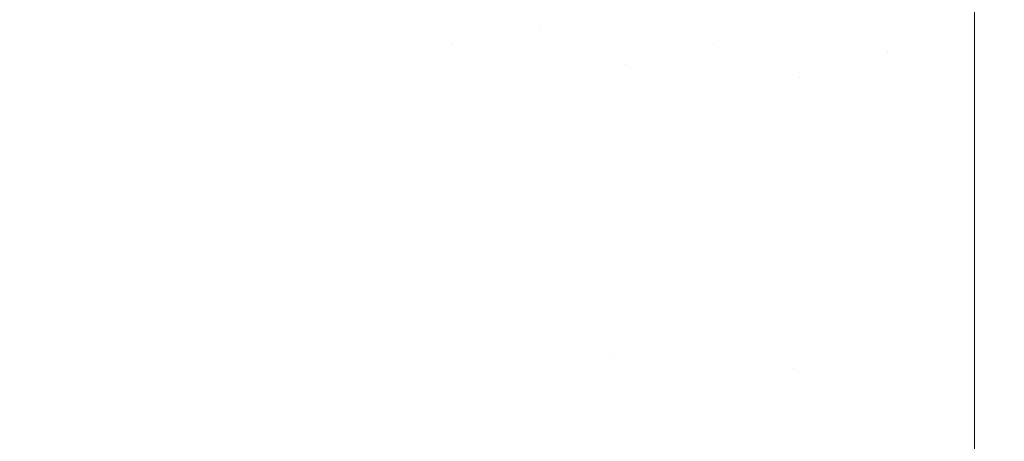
# Model space of a CAD drawing. Header units: centimetres. Extents: x -17.1 to 18.2, y 4.2 to 6.
# Tile 99 of 256: x -5.1241 to -5.0983, y 4.4701 to 4.4811. Entities that reach past the tile are written whole.
import ezdxf

# ---------------------------------------------------------------- set-up
doc = ezdxf.new("R2010")
doc.units = ezdxf.units.CM
doc.header["$LTSCALE"] = 2.54
doc.layers.add('Lucido design-1', color=7, linetype='Continuous')

# ---------------------------------------------------------------- blocks, each defined once
blk = doc.blocks.new('Gruppo-3-1')
at = {"color": 7, "linetype": 'Continuous', "lineweight": 9}
blk.add_3dface([(-17.020308, 5.900212, -2276.22217), (-17.020308, 4.300212, -2276.22217), (18.147234, 4.300212, -2276.22217), (18.147234, 5.900212, -2276.22217)], dxfattribs=at)
for points, invisible_edges in [([(-5.126476, 4.481758, -2276.985154), (-5.126378, 4.482538, -2276.984163), (-5.121894, 4.481365, -2276.984163), (-5.121975, 4.480582, -2276.985154)], 15), ([(-5.110473, 4.480882, -2276.98217), (-5.112738, 4.481177, -2276.98217), (-5.112647, 4.482636, -2276.980164), (-5.110398, 4.482344, -2276.980164)], 15), ([(-5.110398, 4.482344, -2276.980164), (-5.108145, 4.482104, -2276.980164), (-5.108205, 4.480641, -2276.98217), (-5.110473, 4.480882, -2276.98217)], 15), ([(-5.117312, 4.481171, -2276.983168), (-5.117376, 4.480402, -2276.984163), (-5.121894, 4.481365, -2276.984163), (-5.121814, 4.482132, -2276.983168)], 15), ([(-5.105934, 4.480454, -2276.98217), (-5.108205, 4.480641, -2276.98217), (-5.108145, 4.482104, -2276.980164), (-5.105888, 4.481918, -2276.980164)], 15), ([(-5.105888, 4.481918, -2276.980164), (-5.10363, 4.481784, -2276.980164), (-5.10366, 4.480319, -2276.98217), (-5.105934, 4.480454, -2276.98217)], 15), ([(-5.101369, 4.481704, -2276.980164), (-5.099108, 4.482127, -2276.979528), (-5.099108, 4.480198, -2276.982159), (-5.101384, 4.480239, -2276.98217)], 13), ([(-5.099108, 4.480198, -2276.982159), (-5.099108, 4.482127, -2276.979528), (6.226033, 4.482127, -2276.979528), (6.226033, 4.480934, -2276.981154)], 10), ([(-5.121975, 4.480582, -2276.985154), (-5.122059, 4.479781, -2276.986141), (-5.126575, 4.480962, -2276.986141), (-5.126476, 4.481758, -2276.985154)], 15), ([(-5.101384, 4.480239, -2276.98217), (-5.10366, 4.480319, -2276.98217), (-5.10363, 4.481784, -2276.980164), (-5.101369, 4.481704, -2276.980164)], 15), ([(-5.112785, 4.480421, -2276.983168), (-5.117312, 4.481171, -2276.983168), (-5.114997, 4.481524, -2276.98217)], 11), ([(-5.114997, 4.481524, -2276.98217), (-5.112738, 4.481177, -2276.98217), (-5.112785, 4.480421, -2276.983168)], 11), ([(-5.121975, 4.480582, -2276.985154), (-5.121894, 4.481365, -2276.984163), (-5.117376, 4.480402, -2276.984163), (-5.117442, 4.479614, -2276.985154)], 15), ([(-5.112785, 4.480421, -2276.983168), (-5.112833, 4.479649, -2276.984163), (-5.117376, 4.480402, -2276.984163), (-5.117312, 4.481171, -2276.983168)], 15), ([(-5.112785, 4.480421, -2276.983168), (-5.112738, 4.481177, -2276.98217), (-5.110473, 4.480882, -2276.98217)], 11), ([(-5.126677, 4.480148, -2276.987123), (-5.126575, 4.480962, -2276.986141), (-5.122059, 4.479781, -2276.986141), (-5.122144, 4.478963, -2276.987123)], 15), ([(-5.108237, 4.479884, -2276.983168), (-5.112785, 4.480421, -2276.983168), (-5.110473, 4.480882, -2276.98217)], 11), ([(-5.110473, 4.480882, -2276.98217), (-5.108205, 4.480641, -2276.98217), (-5.108237, 4.479884, -2276.983168)], 11), ([(-5.099108, 4.479547, -2276.983046), (-5.099108, 4.480198, -2276.982159), (6.226033, 4.480934, -2276.981154), (6.226033, 4.480198, -2276.982159)], 10), ([(-5.108237, 4.479884, -2276.983168), (-5.108205, 4.480641, -2276.98217), (-5.105934, 4.480454, -2276.98217)], 11), ([(-5.117442, 4.479614, -2276.985154), (-5.117509, 4.47881, -2276.986141), (-5.122059, 4.479781, -2276.986141), (-5.121975, 4.480582, -2276.985154)], 15), ([(-5.117442, 4.479614, -2276.985154), (-5.117376, 4.480402, -2276.984163), (-5.112833, 4.479649, -2276.984163), (-5.112882, 4.478859, -2276.985154)], 15), ([(-5.108237, 4.479884, -2276.983168), (-5.108269, 4.47911, -2276.984163), (-5.112833, 4.479649, -2276.984163), (-5.112785, 4.480421, -2276.983168)], 15), ([(-5.103676, 4.479561, -2276.983168), (-5.108237, 4.479884, -2276.983168), (-5.105934, 4.480454, -2276.98217)], 11), ([(-5.105934, 4.480454, -2276.98217), (-5.10366, 4.480319, -2276.98217), (-5.103676, 4.479561, -2276.983168)], 11), ([(-5.122144, 4.478963, -2276.987123), (-5.122231, 4.478127, -2276.988101), (-5.126782, 4.479317, -2276.988101), (-5.126677, 4.480148, -2276.987123)], 15), ([(-5.103676, 4.479561, -2276.983168), (-5.10366, 4.480319, -2276.98217), (-5.101384, 4.480239, -2276.98217)], 11), ([(-5.103676, 4.479561, -2276.983168), (-5.101384, 4.480239, -2276.98217), (-5.099108, 4.480198, -2276.982159), (-5.099108, 4.479547, -2276.983046)], 11), ([(6.226033, 4.480198, -2276.982159), (6.226033, 4.479547, -2276.983046), (-5.099108, 4.479547, -2276.983046)], 10), ([(-5.103676, 4.479561, -2276.983168), (-5.103692, 4.478786, -2276.984163), (-5.108269, 4.47911, -2276.984163), (-5.108237, 4.479884, -2276.983168)], 15), ([(-5.122144, 4.478963, -2276.987123), (-5.122059, 4.479781, -2276.986141), (-5.117509, 4.47881, -2276.986141), (-5.117577, 4.477988, -2276.987123)], 15), ([(-5.112882, 4.478859, -2276.985154), (-5.112932, 4.478052, -2276.986141), (-5.117509, 4.47881, -2276.986141), (-5.117442, 4.479614, -2276.985154)], 15), ([(-5.112882, 4.478859, -2276.985154), (-5.112833, 4.479649, -2276.984163), (-5.108269, 4.47911, -2276.984163), (-5.108302, 4.478318, -2276.985154)], 15), ([(-5.099108, 4.479451, -2276.983166), (-5.099108, 4.478661, -2276.98415), (-5.103692, 4.478786, -2276.984163), (-5.103676, 4.479561, -2276.983168)], 14), ([(-5.099108, 4.479547, -2276.983046), (-5.099108, 4.479451, -2276.983166), (-5.103676, 4.479561, -2276.983168)], 10), ([(6.226033, 4.479547, -2276.983046), (-5.099108, 4.478661, -2276.98415), (-5.099108, 4.479451, -2276.983166)], 9), ([(-5.099108, 4.477867, -2276.98514), (-5.099108, 4.478661, -2276.98415), (6.226033, 4.479547, -2276.983046), (6.226033, 4.476816, -2276.986449)], 10), ([(-5.099108, 4.479451, -2276.983166), (-5.099108, 4.479547, -2276.983046), (6.226033, 4.479547, -2276.983046)], 10), ([(-5.126888, 4.478468, -2276.989073), (-5.126782, 4.479317, -2276.988101), (-5.122231, 4.478127, -2276.988101), (-5.12232, 4.477274, -2276.989073)], 15), ([(-5.108302, 4.478318, -2276.985154), (-5.108269, 4.47911, -2276.984163), (-5.103692, 4.478786, -2276.984163), (-5.103708, 4.477993, -2276.985154)], 15), ([(-5.117577, 4.477988, -2276.987123), (-5.117647, 4.477149, -2276.988101), (-5.122231, 4.478127, -2276.988101), (-5.122144, 4.478963, -2276.987123)], 15), ([(-5.117577, 4.477988, -2276.987123), (-5.117509, 4.47881, -2276.986141), (-5.112932, 4.478052, -2276.986141), (-5.112983, 4.477227, -2276.987123)], 15), ([(-5.108302, 4.478318, -2276.985154), (-5.108335, 4.477509, -2276.986141), (-5.112932, 4.478052, -2276.986141), (-5.112882, 4.478859, -2276.985154)], 15), ([(-5.103708, 4.477993, -2276.985154), (-5.103692, 4.478786, -2276.984163), (-5.099108, 4.478661, -2276.98415), (-5.099108, 4.477867, -2276.98514)], 11), ([(-5.12232, 4.477274, -2276.989073), (-5.12241, 4.476403, -2276.990039), (-5.126996, 4.477602, -2276.990039), (-5.126888, 4.478468, -2276.989073)], 15), ([(-5.103708, 4.477993, -2276.985154), (-5.103725, 4.477182, -2276.986141), (-5.108335, 4.477509, -2276.986141), (-5.108302, 4.478318, -2276.985154)], 15), ([(-5.12232, 4.477274, -2276.989073), (-5.122231, 4.478127, -2276.988101), (-5.117647, 4.477149, -2276.988101), (-5.117718, 4.476292, -2276.989073)], 15), ([(-5.112983, 4.477227, -2276.987123), (-5.112932, 4.478052, -2276.986141), (-5.108335, 4.477509, -2276.986141), (-5.108369, 4.476682, -2276.987123)], 15), ([(-5.112983, 4.477227, -2276.987123), (-5.113036, 4.476385, -2276.988101), (-5.117647, 4.477149, -2276.988101), (-5.117577, 4.477988, -2276.987123)], 15), ([(-5.099108, 4.477867, -2276.98514), (-5.099108, 4.476816, -2276.986449), (-5.103725, 4.477182, -2276.986141), (-5.103708, 4.477993, -2276.985154)], 14), ([(6.226033, 4.476816, -2276.986449), (-5.099108, 4.476816, -2276.986449), (-5.099108, 4.477867, -2276.98514)], 9), ([(-5.127107, 4.476719, -2276.990999), (-5.126996, 4.477602, -2276.990039), (-5.12241, 4.476403, -2276.990039), (-5.122503, 4.475515, -2276.990999)], 15), ([(-5.117718, 4.476292, -2276.989073), (-5.117791, 4.475418, -2276.990039), (-5.12241, 4.476403, -2276.990039), (-5.12232, 4.477274, -2276.989073)], 15), ([(-5.108369, 4.476682, -2276.987123), (-5.108335, 4.477509, -2276.986141), (-5.103725, 4.477182, -2276.986141), (-5.103742, 4.476355, -2276.987123)], 15), ([(-5.117718, 4.476292, -2276.989073), (-5.117647, 4.477149, -2276.988101), (-5.113036, 4.476385, -2276.988101), (-5.113089, 4.475525, -2276.989073)], 15), ([(-5.108369, 4.476682, -2276.987123), (-5.108404, 4.475838, -2276.988101), (-5.113036, 4.476385, -2276.988101), (-5.112983, 4.477227, -2276.987123)], 15), ([(-5.103742, 4.476355, -2276.987123), (-5.103725, 4.477182, -2276.986141), (-5.099108, 4.476816, -2276.986449)], 11), ([(-5.099108, 4.476816, -2276.986449), (-5.099108, 4.475381, -2276.988085), (-5.103759, 4.475509, -2276.988101), (-5.103742, 4.476355, -2276.987123)], 14), ([(6.226033, 4.476816, -2276.986449), (6.226033, 4.47394, -2276.989729), (-5.099108, 4.47394, -2276.989729), (-5.099108, 4.475381, -2276.988085)], 10), ([(-5.099108, 4.475381, -2276.988085), (-5.099108, 4.476816, -2276.986449), (6.226033, 4.476816, -2276.986449)], 10), ([(-5.122503, 4.475515, -2276.990999), (-5.122597, 4.47461, -2276.991952), (-5.12722, 4.475818, -2276.991952), (-5.127107, 4.476719, -2276.990999)], 15), ([(-5.103742, 4.476355, -2276.987123), (-5.103759, 4.475509, -2276.988101), (-5.108404, 4.475838, -2276.988101), (-5.108369, 4.476682, -2276.987123)], 15), ([(-5.122503, 4.475515, -2276.990999), (-5.12241, 4.476403, -2276.990039), (-5.117791, 4.475418, -2276.990039), (-5.117865, 4.474526, -2276.990999)], 15), ([(-5.113089, 4.475525, -2276.989073), (-5.113144, 4.474648, -2276.990039), (-5.117791, 4.475418, -2276.990039), (-5.117718, 4.476292, -2276.989073)], 15), ([(-5.113089, 4.475525, -2276.989073), (-5.113036, 4.476385, -2276.988101), (-5.108404, 4.475838, -2276.988101), (-5.10844, 4.474976, -2276.989073)], 15), ([(-5.127335, 4.4749, -2276.992899), (-5.12722, 4.475818, -2276.991952), (-5.122597, 4.47461, -2276.991952), (-5.122693, 4.473687, -2276.992899)], 15), ([(-5.10844, 4.474976, -2276.989073), (-5.108404, 4.475838, -2276.988101), (-5.103759, 4.475509, -2276.988101), (-5.103777, 4.474646, -2276.989073)], 15), ([(-5.117865, 4.474526, -2276.990999), (-5.11794, 4.473616, -2276.991952), (-5.122597, 4.47461, -2276.991952), (-5.122503, 4.475515, -2276.990999)], 15), ([(-5.10844, 4.474976, -2276.989073), (-5.108476, 4.474097, -2276.990039), (-5.113144, 4.474648, -2276.990039), (-5.113089, 4.475525, -2276.989073)], 15), ([(-5.103777, 4.474646, -2276.989073), (-5.103759, 4.475509, -2276.988101), (-5.099108, 4.475381, -2276.988085), (-5.099108, 4.47394, -2276.989729)], 11), ([(-5.117865, 4.474526, -2276.990999), (-5.117791, 4.475418, -2276.990039), (-5.113144, 4.474648, -2276.990039), (-5.113199, 4.473753, -2276.990999)], 15), ([(-5.103777, 4.474646, -2276.989073), (-5.103796, 4.473765, -2276.990039), (-5.108476, 4.474097, -2276.990039), (-5.10844, 4.474976, -2276.989073)], 15), ([(-5.122693, 4.473687, -2276.992899), (-5.122791, 4.472746, -2276.993838), (-5.127452, 4.473964, -2276.993838), (-5.127335, 4.4749, -2276.992899)], 15), ([(-5.122693, 4.473687, -2276.992899), (-5.122597, 4.47461, -2276.991952), (-5.11794, 4.473616, -2276.991952), (-5.118017, 4.472689, -2276.992899)], 15), ([(-5.113199, 4.473753, -2276.990999), (-5.113256, 4.47284, -2276.991952), (-5.11794, 4.473616, -2276.991952), (-5.117865, 4.474526, -2276.990999)], 15), ([(-5.113199, 4.473753, -2276.990999), (-5.113144, 4.474648, -2276.990039), (-5.108476, 4.474097, -2276.990039), (-5.108514, 4.473199, -2276.990999)], 15), ([(-5.099108, 4.47394, -2276.989729), (-5.099108, 4.473649, -2276.990033), (-5.103796, 4.473765, -2276.990039), (-5.103777, 4.474646, -2276.989073)], 14), ([(-5.122992, 4.470812, -2276.995693), (-5.127693, 4.472041, -2276.995693), (-5.127452, 4.473964, -2276.993838), (-5.122791, 4.472746, -2276.993838)], 15), ([(-5.108514, 4.473199, -2276.990999), (-5.108476, 4.474097, -2276.990039), (-5.103796, 4.473765, -2276.990039), (-5.103814, 4.472867, -2276.990999)], 15), ([(-5.099108, 4.473649, -2276.990033), (-5.099108, 4.47394, -2276.989729), (6.226033, 4.47394, -2276.989729), (6.226033, 4.473649, -2276.990033)], 10), ([(-5.118017, 4.472689, -2276.992899), (-5.118096, 4.471744, -2276.993838), (-5.122791, 4.472746, -2276.993838), (-5.122693, 4.473687, -2276.992899)], 15), ([(-5.108514, 4.473199, -2276.990999), (-5.108552, 4.472285, -2276.991952), (-5.113256, 4.47284, -2276.991952), (-5.113199, 4.473753, -2276.990999)], 15), ([(-5.103814, 4.472867, -2276.990999), (-5.103796, 4.473765, -2276.990039), (-5.099108, 4.473649, -2276.990033)], 11), ([(-5.118017, 4.472689, -2276.992899), (-5.11794, 4.473616, -2276.991952), (-5.113256, 4.47284, -2276.991952), (-5.113314, 4.47191, -2276.992899)], 15), ([(-5.099108, 4.473649, -2276.990033), (-5.099108, 4.471825, -2276.991939), (-5.103833, 4.47195, -2276.991952), (-5.103814, 4.472867, -2276.990999)], 14), ([(-5.099108, 4.471825, -2276.991939), (-5.099108, 4.473649, -2276.990033), (6.226033, 4.473649, -2276.990033), (6.226033, 4.471825, -2276.991939)], 10), ([(-5.103814, 4.472867, -2276.990999), (-5.103833, 4.47195, -2276.991952), (-5.108552, 4.472285, -2276.991952), (-5.108514, 4.473199, -2276.990999)], 15), ([(-5.122791, 4.472746, -2276.993838), (-5.118096, 4.471744, -2276.993838), (-5.118257, 4.469801, -2276.995693), (-5.122992, 4.470812, -2276.995693)], 15), ([(-5.113314, 4.47191, -2276.992899), (-5.113373, 4.470962, -2276.993838), (-5.118096, 4.471744, -2276.993838), (-5.118017, 4.472689, -2276.992899)], 15), ([(-5.113314, 4.47191, -2276.992899), (-5.113256, 4.47284, -2276.991952), (-5.108552, 4.472285, -2276.991952)], 11), ([(-5.108552, 4.472285, -2276.991952), (-5.10863, 4.470401, -2276.993838), (-5.113373, 4.470962, -2276.993838), (-5.113314, 4.47191, -2276.992899)], 15), ([(-5.103872, 4.470065, -2276.993838), (-5.10863, 4.470401, -2276.993838), (-5.108552, 4.472285, -2276.991952), (-5.103833, 4.47195, -2276.991952)], 15), ([(-5.123201, 4.468808, -2276.997512), (-5.127943, 4.470047, -2276.997512), (-5.127693, 4.472041, -2276.995693), (-5.122992, 4.470812, -2276.995693)], 15), ([(-5.099108, 4.470923, -2276.992881), (-5.103872, 4.470065, -2276.993838), (-5.103833, 4.47195, -2276.991952)], 11), ([(-5.103833, 4.47195, -2276.991952), (-5.099108, 4.471825, -2276.991939), (-5.099108, 4.470923, -2276.992881)], 9), ([(-5.113494, 4.469013, -2276.995693), (-5.118257, 4.469801, -2276.995693), (-5.118096, 4.471744, -2276.993838), (-5.113373, 4.470962, -2276.993838)], 15), ([(6.226033, 4.471825, -2276.991939), (6.226033, 4.470923, -2276.992881), (-5.099108, 4.470923, -2276.992881), (-5.099108, 4.471825, -2276.991939)], 10), ([(-5.113373, 4.470962, -2276.993838), (-5.10863, 4.470401, -2276.993838), (-5.108711, 4.468447, -2276.995693), (-5.113494, 4.469013, -2276.995693)], 15), ([(-5.103872, 4.470065, -2276.993838), (-5.099108, 4.470923, -2276.992881), (-5.099108, 4.467771, -2276.995898), (-5.103913, 4.468108, -2276.995693)], 13), ([(-5.099108, 4.470923, -2276.992881), (6.226033, 4.470923, -2276.992881), (6.226033, 4.467771, -2276.995898), (-5.099108, 4.467771, -2276.995898)], 5), ([(-5.122992, 4.470812, -2276.995693), (-5.118257, 4.469801, -2276.995693), (-5.118425, 4.467788, -2276.997512), (-5.123201, 4.468808, -2276.997512)], 15), ([(-5.103913, 4.468108, -2276.995693), (-5.108711, 4.468447, -2276.995693), (-5.10863, 4.470401, -2276.993838), (-5.103872, 4.470065, -2276.993838)], 15)]:
    blk.add_3dface(points, dxfattribs=dict(at, invisible_edges=invisible_edges))
blk = doc.blocks.new('Gruppo-4-1')
at = {"color": 7}
blk.add_blockref('Gruppo-3-1', (0, 0), dxfattribs=at)

msp = doc.modelspace()

# ---------------------------------------------------------------- block references
at = {"layer": 'Lucido design-1', "color": 7}
msp.add_blockref('Gruppo-4-1', (0, 0), dxfattribs=at)

doc.saveas('drawing.dxf')
